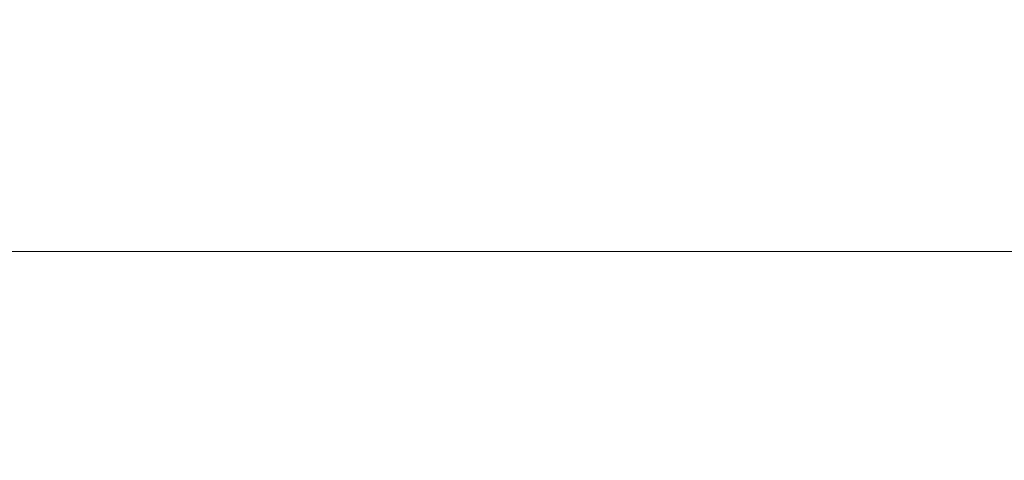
# Model space of a CAD drawing. Header units: millimetres. Extents: x 5395 to 9794, y 397 to 7363.
# Tile 9 of 38: x 6184 to 6409, y 397 to 498. Entities that reach past the tile are written whole.
import ezdxf

# ---------------------------------------------------------------- set-up
doc = ezdxf.new("R2010")
doc.units = ezdxf.units.MM
doc.linetypes.add('Dash', pattern=[6, 3, -3])
doc.layers.add('A-ANNO-DIMS', color=7, linetype='Dash', lineweight=9, true_color=0xd2d2d2)
doc.layers.add('A-ANNO-DIMS-15', color=7, linetype='Continuous', lineweight=9)
doc.styles.add('Arial Narrow', font='ARIALN.TTF', dxfattribs={"height": 33})
doc.dimstyles.new('FARO_-_2_2mm_Arial_Narrow_mm_Inch_Left', dxfattribs={"dimscale": 304.8, "dimtxt": 33.773222, "dimasz": 0, "dimexe": 0.147638, "dimexo": 0.0625, "dimgap": 0.024606, "dimtad": 1, "dimdec": 0, "dimzin": 0, "dimdsep": 46, "dimtxsty": 'Arial Narrow', "dimblk1": 'NONE', "dimblk2": 'NONE', "dimsah": 1, "dimcen": 0.09, "dimadec": 0, "dimazin": 0, "dimtfac": 1, "dimtdec": 4, "dimtix": 1, "dimtmove": 0, "dimatfit": 3, "dimfxl": 0.049213, "dimfxlon": 1, "dimtvp": 1, "dimtolj": 1, "dimtzin": 0, "dimarcsym": 2})

# ---------------------------------------------------------------- blocks, each defined once
blk = doc.blocks.new('DIMBLOCK1-Alzado_PDF')
at = {"layer": 'A-ANNO-DIMS-15', "color": 251, "true_color": 0x5b5b5b, "transparency": 16777216}
for p, q in [((5494.11, 460.19), (5494.11, 400.19)), ((5494.11, 445.19), (5494.11, 460.19)), ((7694.11, 460.19), (7694.11, 400.19)), ((7694.11, 445.19), (7694.11, 460.19)), ((5494.11, 445.19), (7694.11, 445.19))]:
    blk.add_line(p, q, dxfattribs=at)
at = {"layer": 'A-ANNO-DIMS-15', "color": 0, "transparency": 16777216, "insert": (6461.96, 495.34), "char_height": 33, "width": 317.1466, "attachment_point": 1, "line_spacing_factor": 0.974696, "style": 'Arial Narrow'}
blk.add_mtext('Variable Lenght', dxfattribs=at)
blk = doc.blocks.new('_None')

msp = doc.modelspace()

# ---------------------------------------------------------------- dimensions: what is measured, and where the dimension line sits
at = {"layer": 'A-ANNO-DIMS', "color": 251, "linetype": 'Continuous', "true_color": 0x5b5b5b}
dim = msp.add_linear_dim(base=(7694.11, 445.19), p1=(5494.11, 460.19), p2=(7694.11, 460.19), text='Variable Lenght', dimstyle='FARO_-_2_2mm_Arial_Narrow_mm_Inch_Left', override={"dimpost": '<>', "dimfxl": 2200.000497}, dxfattribs=at)
dim.commit()
dim.dimension.update_dxf_attribs({"geometry": 'DIMBLOCK1-Alzado_PDF', "text_midpoint": (6594.11, 474.04)})

doc.saveas('drawing.dxf')
